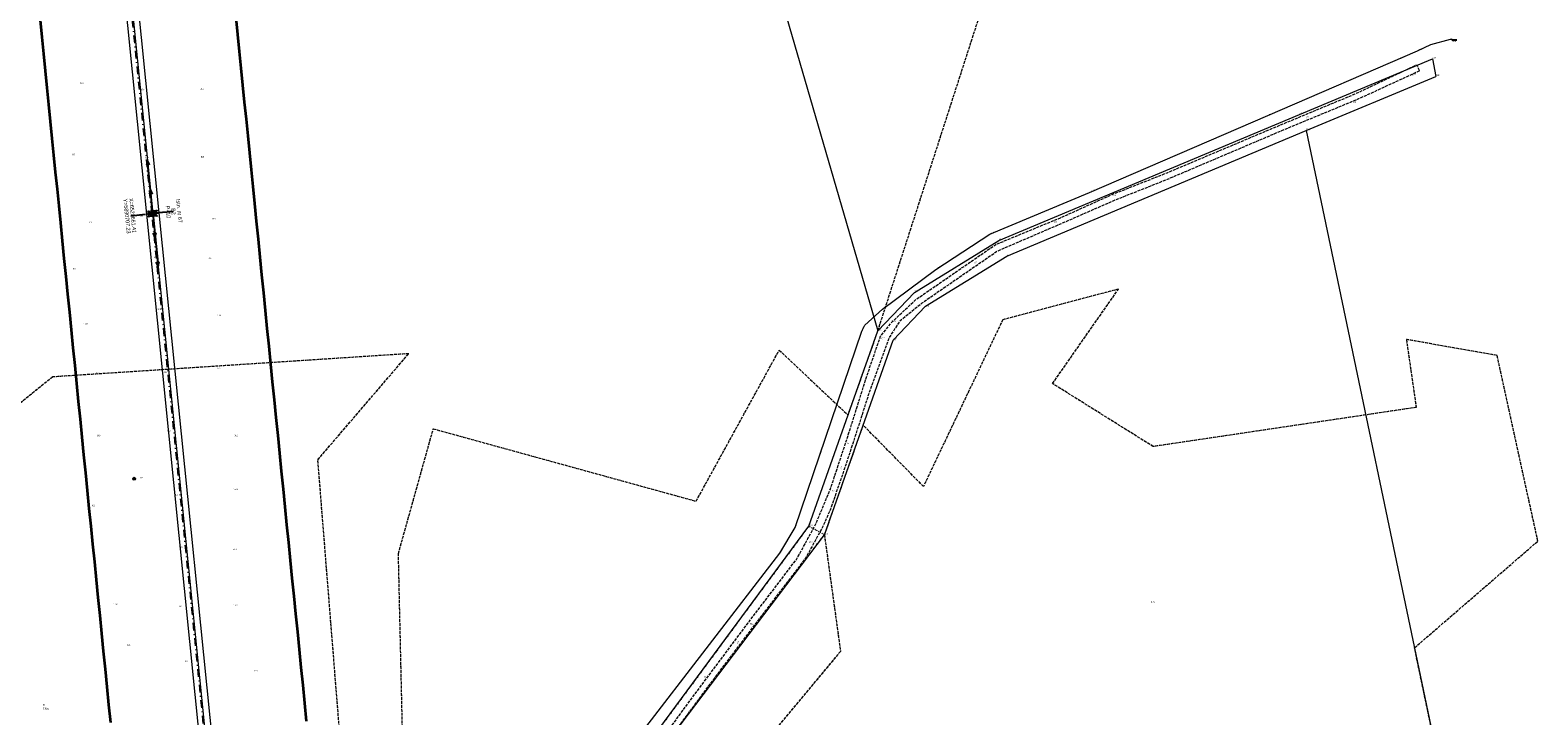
# Model space of a CAD drawing. Header units: metres. Extents: x 6524698 to 6533081, y 5883213 to 5896811.
# Tile 83 of 167: x 6528599 to 6529373, y 5890449 to 5890801. Entities that reach past the tile are written whole.
import ezdxf
from ezdxf.enums import TextEntityAlignment as Align

# ---------------------------------------------------------------- set-up
doc = ezdxf.new("R2010")
doc.units = ezdxf.units.M
doc.header["$MEASUREMENT"] = 0
for name, pattern in [('DASHDOT', [4, 2, -0.9, 0.2, -0.9]), ('mapa zasadnicza$0$1.5_0.5', [2, 1.5, -0.5]), ('mapa zasadnicza$0$219-500', [0]), ('mapa zasadnicza$0$egkk-500', [2, 1.5, -0.5]), ('mapa zasadnicza$0$egug-500', [1, 0.5, -0.5]), ('mapa zasadnicza$0$suep_wn_500', [0]), ('mapa zasadnicza$0$supp_500', [1, 0.5, -0.5])]:
    doc.linetypes.add(name, pattern=pattern)
doc.layers.get('0').update_dxf_attribs({"lineweight": 0})
doc.layers.add('@pomocnicza', color=3, linetype='Continuous', plot=False)
for name, color, linetype, lineweight in [('@Proj. słupy - blok', 1, 'Continuous', 15), ('@Proj. słupy - XY', 1, 'Continuous', 0), ('_trasa_os', 1, 'DASHDOT', 30), ('Sections span lengths and Marker Balls Plan', 7, 'Continuous', 0)]:
    doc.layers.add(name, color=color, linetype=linetype, lineweight=lineweight)
for name, color, linetype in [('@Proj. słupy - seria', 1, 'Continuous'), ('@Proj. słupy - wys.', 1, 'Continuous'), ('mapa zasadnicza$0$000 Inne (niezydentyfikowane)', 7, 'Continuous'), ('mapa zasadnicza$0$203-punkt graniczny', 7, 'Continuous'), ('mapa zasadnicza$0$203-punkt graniczny-Atr103', 7, 'Continuous'), ('mapa zasadnicza$0$203-punkt graniczny-Atr104', 7, 'Continuous'), ('mapa zasadnicza$0$209-oznaczenie konturu klasyfikacyjnego', 7, 'Continuous'), ('mapa zasadnicza$0$210-oznaczenie konturu użytku gruntowego', 7, 'Continuous'), ('mapa zasadnicza$0$211-numer działki ewidencyjnej', 7, 'Continuous'), ('mapa zasadnicza$0$217-kontur klasyfikacyjny', 7, 'Continuous'), ('mapa zasadnicza$0$218-kontur użytku gruntowego', 7, 'Continuous'), ('mapa zasadnicza$0$219-działka ewidencyjna', 7, 'Continuous'), ('mapa zasadnicza$0$jezdnia', 7, 'Continuous'), ('mapa zasadnicza$0$jezdnia-Atr17', 7, 'Continuous'), ('mapa zasadnicza$0$pikieta naturalna', 7, 'Continuous'), ('mapa zasadnicza$0$pikieta naturalna-Atr2', 7, 'Continuous'), ('mapa zasadnicza$0$pikieta sztuczna', 7, 'Continuous'), ('mapa zasadnicza$0$pikieta sztuczna-Atr2', 7, 'Continuous'), ('mapa zasadnicza$0$przewód elektroenergetyczny wysokiego napięcia', 7, 'Continuous'), ('mapa zasadnicza$0$przewód wodociągowy', 7, 'Continuous'), ('mapa zasadnicza$0$przewód wodociągowy-Atr1', 7, 'Continuous'), ('mapa zasadnicza$0$rzędna', 7, 'Continuous'), ('mapa zasadnicza$0$rzędna-Atr2', 7, 'Continuous'), ('mapa zasadnicza$0$rzędna-Atr3', 7, 'Continuous'), ('mapa zasadnicza$0$studnia zwykła', 7, 'Continuous'), ('mapa zasadnicza$0$słup przewodów napowietrznych', 7, 'Continuous')]:
    doc.layers.add(name, color=color, linetype=linetype)
doc.styles.add('mapa zasadnicza$0$STANDARD', font='Working1250', dxfattribs={"width": 0.75})
doc.styles.add('Opis', font='ARIALN.TTF')

# ---------------------------------------------------------------- blocks, each defined once
blk = doc.blocks.new('mapa zasadnicza$0$203')
at = {"linetype": 'Continuous', "lineweight": 0}
h = blk.add_hatch(color=0, dxfattribs=at)
edge = h.paths.add_edge_path()
edge.add_arc((0, 0), 0.045, 0, 360)
blk = doc.blocks.new('mapa zasadnicza$0$PW01')
at = {"linetype": 'Continuous', "lineweight": 13}
h = blk.add_hatch(color=0, dxfattribs=at)
edge = h.paths.add_edge_path()
edge.add_arc((0, 0), 0.045, 0, 360)
blk = doc.blocks.new('mapa zasadnicza$0$US13')
at = {"color": 0, "linetype": 'Continuous', "lineweight": 13}
for radius in [0.75, 0.25]:
    blk.add_circle((0, 0), radius, dxfattribs=at)
blk = doc.blocks.new('mapa zasadnicza$0$SM05')
at = {"color": 0, "linetype": 'Continuous', "lineweight": 13}
blk.add_circle((0, 0), 0.25, dxfattribs=at)
blk = doc.blocks.new('mapa zasadnicza$0$SUEP3')
at = {"color": 0, "linetype": 'Continuous'}
for p, q in [((0, 0), (12.003, 0)), ((12.003, 0), (10.003, 0.75)), ((10.003, 0.75), (11.003, 0)), ((12.003, 0), (10.003, -0.75)), ((11.003, 0), (10.003, -0.75)), ((12.003, 0), (27.003, 0)), ((27.003, 0), (25.003, 0.75)), ((25.003, 0.75), (26.003, 0)), ((27.003, 0), (25.003, -0.75)), ((26.003, 0), (25.003, -0.75))]:
    blk.add_line(p, q, dxfattribs=at)
blk = doc.blocks.new('*U2347')
at = {"layer": '@Proj. słupy - blok', "color": 0}
for points in [[(-0.51, -0.63), (-2.79, -0.28), (-0.63, 0.51)], [(0, 0), (-2.79, -0.28)], [(2.18, -1.15), (-2.18, 1.15), (-1.9, -1.56), (1.9, 1.56)]]:
    blk.add_lwpolyline(points, dxfattribs=at)
for points in [[(1.9, 1.56), (-2.18, 1.15), (-1.9, -1.56), (2.18, -1.15)], [(0.63, -0.51), (0.51, 0.63), (-0.63, 0.51), (-0.51, -0.63)]]:
    blk.add_lwpolyline(points, close=True, dxfattribs=at)
for centre, radius in [((-2.18, 1.15), 0.15), ((1.9, 1.56), 0.15), ((-2.79, -0.28), 0.05), ((-1.9, -1.56), 0.15), ((2.18, -1.15), 0.15)]:
    blk.add_circle(centre, radius, dxfattribs=at)
at = {"layer": '@Proj. słupy - seria', "color": 0, "insert": (10.94, 1.1), "char_height": 2, "attachment_point": 5, "rotation": 275.7582, "style": 'Opis', "bg_fill": 3, "box_fill_scale": 2.5, "bg_fill_color": 256, "bg_fill_transparency": 0}
blk.add_mtext_dynamic_manual_height_columns('B2', width=7, gutter_width=12.5, heights=[2.21], dxfattribs=at)
at = {"layer": '@Proj. słupy - XY', "color": 0, "linetype": 'Continuous', "insert": (-11.44, -1.15), "char_height": 2.5, "attachment_point": 5, "rotation": 275.7582, "style": 'Opis', "bg_fill": 3, "box_fill_scale": 1, "bg_fill_color": 256, "bg_fill_transparency": 0}
blk.add_mtext_dynamic_manual_height_columns('\\P', width=19.7098, gutter_width=5.34, heights=[5.63], dxfattribs=at)
at = {"layer": '@pomocnicza'}
for p, q in [((10.94, 1.1), (3.48, 0.35)), ((-10.94, -1.1), (-3.48, -0.35))]:
    blk.add_line(p, q, dxfattribs=at)
at = {"layer": '@Proj. słupy - blok', "color": 0}
for points in [[(0, 0), (2.79, 0.28), (3.58, 0.36)], [(2.79, 0.28), (0.63, -0.51), (0.51, 0.63), (2.79, 0.28)], [(3.58, 0.36), (0.51, 0.63), (0.63, -0.51), (3.58, 0.36)]]:
    blk.add_lwpolyline(points, dxfattribs=at)
for centre in [(2.79, 0.28), (3.58, 0.36)]:
    blk.add_circle(centre, 0.05, dxfattribs=at)
at = {"layer": '@Proj. słupy - seria', "color": 0, "style": 'Opis'}
blk.add_attdef('STAN', text='', height=2, rotation=275.7582, dxfattribs=at).set_placement((13.93, 1.4), align=Align.MIDDLE_CENTER)
at = {"layer": '@Proj. słupy - wys.', "color": 0, "insert": (8.16, 0.82), "char_height": 2, "attachment_point": 5, "rotation": 275.7582, "style": 'Opis'}
blk.add_mtext_dynamic_manual_height_columns('P+10', width=5.2482, gutter_width=12.5, heights=[-2.04], dxfattribs=at)
at = {"layer": '@Proj. słupy - XY', "color": 0, "linetype": 'Continuous', "style": 'Opis'}
for tag, p in [('Y', (-12.93, -1.3)), ('X', (-9.95, -1))]:
    blk.add_attdef(tag, text='', height=2, rotation=275.7582, dxfattribs=at).set_placement(p, align=Align.MIDDLE_CENTER)

msp = doc.modelspace()

# ---------------------------------------------------------------- linework, layer by layer
at = {"layer": '_trasa_os', "linetype": 'DASHDOT', "ltscale": 2}
msp.add_lwpolyline([(6528782.648, 5889143.114), (6528759.048, 5889475.999), (6528740.683, 5889736.085), (6528715.689, 5890092.615), (6528697.481, 5890349.859), (6528661.411, 5890707.234), (6528627.314, 5891045.607), (6528605.382, 5891384.858), (6528589.986, 5891744.689), (6528580.198, 5892007.978)], dxfattribs=at)
at = {"layer": 'mapa zasadnicza$0$000 Inne (niezydentyfikowane)', "color": 7, "linetype": 'Continuous', "lineweight": 35, "flags": 128}
for points in [[(6528640.135, 5890445.842), (6528639.217, 5890455.007), (6528638.299, 5890464.173), (6528637.382, 5890473.338), (6528636.464, 5890482.503), (6528635.546, 5890491.668), (6528634.629, 5890500.834), (6528633.711, 5890509.999), (6528632.793, 5890519.164), (6528631.876, 5890528.33), (6528630.958, 5890537.495), (6528630.04, 5890546.66), (6528629.123, 5890555.825), (6528628.205, 5890564.991), (6528627.287, 5890574.156), (6528626.37, 5890583.321), (6528625.452, 5890592.486), (6528624.534, 5890601.652), (6528623.617, 5890610.817), (6528622.699, 5890619.982), (6528621.781, 5890629.147), (6528620.864, 5890638.313), (6528619.946, 5890647.478), (6528619.029, 5890656.643), (6528618.111, 5890665.809), (6528617.193, 5890674.974), (6528616.276, 5890684.139), (6528615.358, 5890693.304), (6528614.44, 5890702.47), (6528613.572, 5890711.152), (6528612.704, 5890719.828), (6528611.837, 5890728.505), (6528610.969, 5890737.181), (6528610.101, 5890745.857), (6528609.234, 5890754.534), (6528608.366, 5890763.21), (6528607.499, 5890771.887), (6528606.631, 5890780.563), (6528605.763, 5890789.239), (6528604.896, 5890797.916), (6528604.028, 5890806.592)], [(6528704.399, 5890807.866), (6528705.267, 5890799.19), (6528706.135, 5890790.513), (6528707.002, 5890781.837), (6528707.87, 5890773.16), (6528708.738, 5890764.484), (6528709.605, 5890755.808), (6528710.473, 5890747.131), (6528711.34, 5890738.455), (6528712.208, 5890729.779), (6528713.076, 5890721.102), (6528713.943, 5890712.432), (6528714.86, 5890703.267), (6528715.778, 5890694.102), (6528716.696, 5890684.936), (6528717.613, 5890675.771), (6528718.531, 5890666.606), (6528719.449, 5890657.441), (6528720.366, 5890648.275), (6528721.284, 5890639.11), (6528722.202, 5890629.945), (6528723.119, 5890620.779), (6528724.037, 5890611.614), (6528724.955, 5890602.449), (6528725.872, 5890593.284), (6528726.79, 5890584.118), (6528727.708, 5890574.953), (6528728.625, 5890565.788), (6528729.543, 5890556.623), (6528730.461, 5890547.457), (6528731.378, 5890538.292), (6528732.296, 5890529.127), (6528733.214, 5890519.962), (6528734.131, 5890510.796), (6528735.049, 5890501.631), (6528735.967, 5890492.466), (6528736.884, 5890483.3), (6528737.802, 5890474.135), (6528738.719, 5890464.97), (6528739.637, 5890455.805), (6528740.555, 5890446.639)]]:
    msp.add_lwpolyline(points, dxfattribs=at)
at = {"layer": 'mapa zasadnicza$0$217-kontur klasyfikacyjny', "color": 92, "linetype": 'mapa zasadnicza$0$egkk-500', "lineweight": 18, "flags": 128}
for points in [[(6529034.16, 5890647.06), (6529111.23, 5890885.75)], [(6529157.73, 5890668.46), (6529098.26, 5890652.7)], [(6529123.87, 5890619.94), (6529157.73, 5890668.46)], [(6529098.26, 5890652.7), (6529057.57, 5890567.11)], [(6529018.82, 5890603.7), (6529034.16, 5890647.06)], [(6529352.22, 5890634.36), (6529305.6, 5890642.58)], [(6529305.6, 5890642.58), (6529310.68, 5890607.7)], [(6528793.17, 5890635.29), (6528610.31, 5890623.36)], [(6528746.51, 5890580.85), (6528793.17, 5890635.29)], [(6528940.8, 5890559.53), (6528983.48, 5890637.14)], [(6528983.48, 5890637.14), (6529018.82, 5890603.7)], [(6529373.14, 5890539), (6529352.22, 5890634.36)], [(6528610.31, 5890623.36), (6528460.96, 5890502.8)], [(6529175.55, 5890587.6), (6529123.87, 5890619.94)], [(6529310.68, 5890607.7), (6529175.55, 5890587.6)], [(6528787.89, 5890532.64), (6528805.8, 5890596.72)], [(6528805.8, 5890596.72), (6528940.8, 5890559.53)], [(6529026.56, 5890598.59), (6529006.66, 5890542.34)], [(6529057.57, 5890567.11), (6529026.56, 5890598.59)], [(6528773.58, 5890241.95), (6528746.51, 5890580.85)], [(6529006.66, 5890542.34), (6529014.95, 5890482.42)], [(6529309.81, 5890484.26), (6529373.14, 5890539)], [(6528793.89, 5890269.46), (6528787.89, 5890532.64)], [(6529014.95, 5890482.42), (6528860.84, 5890297.78)], [(6529325.96, 5890407.13), (6529309.81, 5890484.26)]]:
    msp.add_lwpolyline(points, dxfattribs=at)
at = {"layer": 'mapa zasadnicza$0$218-kontur użytku gruntowego', "color": 3, "linetype": 'mapa zasadnicza$0$egug-500', "lineweight": 18, "flags": 128}
for points in [[(6529034.16, 5890647.06), (6529111.23, 5890885.75)], [(6529157.73, 5890668.46), (6529098.26, 5890652.7)], [(6529123.87, 5890619.94), (6529157.73, 5890668.46)], [(6529098.26, 5890652.7), (6529057.57, 5890567.11)], [(6529018.82, 5890603.7), (6529034.16, 5890647.06)], [(6529352.22, 5890634.36), (6529305.6, 5890642.58)], [(6529305.6, 5890642.58), (6529310.68, 5890607.7)], [(6528793.17, 5890635.29), (6528610.31, 5890623.36)], [(6528746.51, 5890580.85), (6528793.17, 5890635.29)], [(6528940.8, 5890559.53), (6528983.48, 5890637.14)], [(6528983.48, 5890637.14), (6529018.82, 5890603.7)], [(6529373.14, 5890539), (6529352.22, 5890634.36)], [(6528610.31, 5890623.36), (6528460.96, 5890502.8)], [(6529175.55, 5890587.6), (6529123.87, 5890619.94)], [(6529310.68, 5890607.7), (6529175.55, 5890587.6)], [(6528787.89, 5890532.64), (6528805.8, 5890596.72)], [(6528805.8, 5890596.72), (6528940.8, 5890559.53)], [(6529026.56, 5890598.59), (6529006.66, 5890542.34)], [(6529057.57, 5890567.11), (6529026.56, 5890598.59)], [(6528773.58, 5890241.95), (6528746.51, 5890580.85)], [(6528793.88, 5890261.62), (6529006.66, 5890542.34)], [(6528998.64, 5890546.66), (6528793.89, 5890269.46)], [(6529006.66, 5890542.34), (6528998.64, 5890546.66)], [(6529006.66, 5890542.34), (6529014.95, 5890482.42)], [(6529309.81, 5890484.26), (6529373.14, 5890539)], [(6528793.89, 5890269.46), (6528787.89, 5890532.64)], [(6529014.95, 5890482.42), (6528860.84, 5890297.78)], [(6529325.96, 5890407.13), (6529309.81, 5890484.26)]]:
    msp.add_lwpolyline(points, dxfattribs=at)
at = {"layer": 'mapa zasadnicza$0$219-działka ewidencyjna', "color": 7, "linetype": 'mapa zasadnicza$0$219-500', "lineweight": 18, "flags": 128}
for points in [[(6528912.48, 5891065.34), (6529034.16, 5890647.06)], [(6529250.71, 5890758.13), (6529319.05, 5890786.74)], [(6529319.05, 5890786.74), (6529320.78, 5890777.71)], [(6529254.19, 5890749.83), (6529320.78, 5890777.71)], [(6529096.26, 5890693.46), (6529250.71, 5890758.13)], [(6529100.39, 5890685.43), (6529254.19, 5890749.83)], [(6529254.19, 5890749.83), (6529325.96, 5890407.13)], [(6529052.95, 5890666.66), (6529096.26, 5890693.46)], [(6529058.66, 5890659.61), (6529100.39, 5890685.43)], [(6529034.16, 5890647.06), (6529052.95, 5890666.66)], [(6529042, 5890642.23), (6529058.66, 5890659.61)], [(6528998.64, 5890546.66), (6529034.16, 5890647.06)], [(6529006.66, 5890542.34), (6529042, 5890642.23)], [(6528739.56, 5890195.9), (6528998.64, 5890546.66)], [(6528741.89, 5890193.04), (6529006.66, 5890542.34)]]:
    msp.add_lwpolyline(points, dxfattribs=at)
at = {"layer": 'mapa zasadnicza$0$jezdnia', "color": 7, "linetype": 'mapa zasadnicza$0$1.5_0.5', "lineweight": 18, "flags": 128}
msp.add_lwpolyline([(6528719.37, 5890165.4), (6528716.92, 5890167.22), (6528714.05, 5890173.15), (6528708.43, 5890173), (6528707.89, 5890177.02), (6528718.55, 5890177.11), (6528726.93, 5890178.9), (6528739.33, 5890193.28), (6528764.57, 5890228.01), (6528785.97, 5890256.94), (6528803.05, 5890279.03), (6528834.34, 5890319.46), (6528857.95, 5890350.4), (6528886.08, 5890387.53), (6528912.38, 5890422.83), (6528947.28, 5890470.03), (6528968.04, 5890497.74), (6528992.3, 5890529.59), (6528998.26, 5890540.31), (6529002.32, 5890547.98), (6529009.74, 5890565.71), (6529017.78, 5890589.91), (6529028.56, 5890623.94), (6529035.46, 5890644.22), (6529041.22, 5890651.33), (6529053.3, 5890662.83), (6529094.68, 5890691.37), (6529127.9, 5890705.08), (6529154.31, 5890716.98), (6529182.8, 5890728.24), (6529240.26, 5890752.5), (6529280.06, 5890769.02), (6529311.01, 5890783.71), (6529312.32, 5890780.49), (6529281.49, 5890766.3), (6529241.39, 5890749.68), (6529182.76, 5890724.74), (6529155.57, 5890713.94), (6529128.6, 5890702.15), (6529095.62, 5890687.95), (6529056.81, 5890661.2), (6529045.35, 5890651.94), (6529039.89, 5890643.52), (6529030.47, 5890617.8), (6529022.27, 5890592.25), (6529016.11, 5890573.61), (6529009.79, 5890555.43), (6529005.89, 5890546.49), (6528997.06, 5890530.3), (6528972.93, 5890498.81), (6528962.66, 5890485.23), (6528949.66, 5890468.05), (6528914.97, 5890421.32), (6528888.69, 5890385.63), (6528860.69, 5890349.22), (6528837.21, 5890318.02), (6528806.05, 5890277.49), (6528788.57, 5890254.94), (6528767.18, 5890226.89), (6528745.72, 5890195.95), (6528741.18, 5890191.53)], close=True, dxfattribs=at)
at = {"layer": 'mapa zasadnicza$0$przewód elektroenergetyczny wysokiego napięcia', "color": 1, "linetype": 'mapa zasadnicza$0$suep_wn_500', "lineweight": 18, "flags": 128}
for points in [[(6528627.69, 5891045.87), (6528661.7, 5890707.25)], [(6528661.7, 5890707.25), (6528697.67, 5890349.86)]]:
    msp.add_lwpolyline(points, dxfattribs=at)
at = {"layer": 'mapa zasadnicza$0$przewód wodociągowy', "color": 5, "linetype": 'Continuous', "lineweight": 18, "flags": 128}
msp.add_lwpolyline([(6528911.61, 5890439.05), (6528983.81, 5890532.9), (6528991.67, 5890546.04), (6529025.83, 5890646.85), (6529027.5, 5890650.02), (6529036.45, 5890658.09), (6529063.84, 5890678.46), (6529091.59, 5890696.67), (6529142.88, 5890718.12), (6529234.45, 5890757.63), (6529311.41, 5890790.83), (6529318.12, 5890794.13), (6529328.34, 5890796.76), (6529328.62, 5890796.81), (6529328.93, 5890796.87)], dxfattribs=at)
at = {"layer": 'mapa zasadnicza$0$rzędna-Atr2', "color": 7, "flags": 128}
msp.add_lwpolyline([(6529328.62, 5890796.81), (6529329.12, 5890796.43), (6529331.588, 5890796.43)], dxfattribs=at)
at = {"layer": 'mapa zasadnicza$0$słup przewodów napowietrznych', "color": 7, "linetype": 'mapa zasadnicza$0$supp_500', "lineweight": 18, "flags": 128}
for points in [[(6528663.84, 5890706.06), (6528659.69, 5890705.72), (6528659.55, 5890708.38), (6528663.72, 5890708.77)], [(6528663.84, 5890706.06), (6528659.55, 5890708.38)], [(6528659.69, 5890705.72), (6528663.72, 5890708.77)], [(6528663.84, 5890706.06), (6528663.72, 5890708.77)]]:
    msp.add_lwpolyline(points, dxfattribs=at)

# ---------------------------------------------------------------- block references
at = {"layer": 'mapa zasadnicza$0$203-punkt graniczny', "color": 7, "linetype": 'Continuous', "lineweight": 18}
for p in [(6529319.05, 5890786.74), (6529320.78, 5890777.71), (6529250.71, 5890758.13), (6529254.19, 5890749.83), (6529096.26, 5890693.46), (6529100.39, 5890685.43), (6529052.95, 5890666.66), (6529058.66, 5890659.61), (6529034.16, 5890647.06), (6529042, 5890642.23), (6528998.64, 5890546.66), (6529006.66, 5890542.34)]:
    msp.add_blockref('mapa zasadnicza$0$203', p, dxfattribs=at)
at = {"layer": 'mapa zasadnicza$0$pikieta naturalna', "color": 7, "linetype": 'Continuous', "lineweight": 13}
for p in [(6528623.28, 5890774.49), (6528654.69, 5890771.2), (6528685.25, 5890771.45), (6529277.87, 5890764.81), (6528618.98, 5890737.88), (6528657.04, 5890736.22), (6528685.57, 5890736.62), (6529154.31, 5890716.98), (6528659.68, 5890707.53), (6528691.48, 5890704.76), (6528627.9, 5890702.91), (6529122.97, 5890702.78), (6528661.74, 5890684.22), (6528689.35, 5890684.46), (6528619.42, 5890679.06), (6528663.34, 5890658.34), (6528625.96, 5890650.75), (6528693.8, 5890655.14), (6529036.14, 5890644.05), (6528666.23, 5890626.1), (6528693.75, 5890627.81), (6528631.55, 5890625.52), (6528668.1, 5890595.77), (6528632.04, 5890593.52), (6528702.74, 5890593.57), (6529018.49, 5890590.03), (6528653.94, 5890571.11), (6528702.98, 5890565.88), (6529010.6, 5890565.79), (6528629.47, 5890557.56), (6528671.73, 5890562.97), (6528674.49, 5890536.27), (6528702.17, 5890534.97), (6528999.15, 5890540.24), (6528641.39, 5890506.99), (6528674.32, 5890505.77), (6528703.01, 5890506.48), (6528968.63, 5890497.88), (6528647.8, 5890486.05), (6528676.85, 5890477.57), (6528712.98, 5890472.71), (6528947.63, 5890469.73)]:
    msp.add_blockref('mapa zasadnicza$0$PW01', p, dxfattribs=at)
at = {"layer": 'mapa zasadnicza$0$pikieta sztuczna', "color": 7, "linetype": 'Continuous', "lineweight": 13}
msp.add_blockref('mapa zasadnicza$0$PW01', (6529312.21, 5890780.49), dxfattribs=at)
at = {"layer": 'mapa zasadnicza$0$przewód elektroenergetyczny wysokiego napięcia', "color": 1, "linetype": 'Continuous', "lineweight": 18}
for rotation in [95.73500000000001, 275.747]:
    msp.add_blockref('mapa zasadnicza$0$SUEP3', (6528661.7, 5890707.25), dxfattribs=dict(at, rotation=rotation))
at = {"layer": 'mapa zasadnicza$0$rzędna', "color": 5, "linetype": 'Continuous', "lineweight": 18}
for p in [(6529328.62, 5890796.81), (6529311.41, 5890790.83), (6529234.45, 5890757.63), (6529142.88, 5890718.12), (6529091.59, 5890696.67), (6529063.84, 5890678.46), (6529036.45, 5890658.09), (6529025.83, 5890646.85), (6528991.67, 5890546.04), (6528983.81, 5890532.9)]:
    msp.add_blockref('mapa zasadnicza$0$PW01', p, dxfattribs=at)
at = {"layer": 'mapa zasadnicza$0$studnia zwykła', "color": 5, "linetype": 'Continuous', "lineweight": 18}
msp.add_blockref('mapa zasadnicza$0$US13', (6528652.15, 5890571.08), dxfattribs=at)
at = {"layer": 'mapa zasadnicza$0$słup przewodów napowietrznych', "color": 7, "linetype": 'Continuous', "lineweight": 18}
for p in [(6528659.55, 5890708.38), (6528659.69, 5890705.72), (6528663.72, 5890708.77), (6528663.84, 5890706.06)]:
    msp.add_blockref('mapa zasadnicza$0$SM05', p, dxfattribs=at)

# ---------------------------------------------------------------- texts
at = {"layer": 'mapa zasadnicza$0$203-punkt graniczny-Atr103', "color": 7, "style": 'mapa zasadnicza$0$STANDARD', "width": 0.667}
for s, p in [('5338', (6529319.05, 5890786.74)), ('5339', (6529320.78, 5890777.71)), ('5334', (6529250.71, 5890758.13)), ('5335', (6529254.19, 5890749.83)), ('5324', (6529096.26, 5890693.46)), ('5323', (6529052.95, 5890666.66)), ('5320', (6529034.16, 5890647.06)), ('5319', (6528998.64, 5890546.66))]:
    msp.add_text(s, height=0.75, dxfattribs=at).set_placement(p, align=Align.BOTTOM_LEFT)
at = {"layer": 'mapa zasadnicza$0$203-punkt graniczny-Atr104', "color": 7, "style": 'mapa zasadnicza$0$STANDARD', "width": 0.667}
for s, p in [('3997', (6529100.39, 5890685.43)), ('3989', (6529058.66, 5890659.61)), ('3986', (6529042, 5890642.23)), ('3970', (6529006.66, 5890542.34))]:
    msp.add_text(s, height=0.75, dxfattribs=at).set_placement(p)
at = {"layer": 'mapa zasadnicza$0$209-oznaczenie konturu klasyfikacyjnego', "color": 3, "linetype": 'Continuous', "lineweight": 18, "style": 'mapa zasadnicza$0$STANDARD', "width": 0.79}
msp.add_text('RIVa', height=1, dxfattribs=at).set_placement((6528605.25, 5890453.49), align=Align.TOP_LEFT)
at = {"layer": 'mapa zasadnicza$0$210-oznaczenie konturu użytku gruntowego', "color": 3, "linetype": 'Continuous', "lineweight": 18, "style": 'mapa zasadnicza$0$STANDARD', "width": 0.79}
msp.add_text('R', height=1, dxfattribs=at).set_placement((6528605.25, 5890454.39))
at = {"layer": 'mapa zasadnicza$0$211-numer działki ewidencyjnej', "color": 7, "linetype": 'Continuous', "lineweight": 18, "style": 'mapa zasadnicza$0$STANDARD', "width": 0.79}
for s, p in [('176', (6529041.13, 5890651.5)), ('177', (6529174.44, 5890507.33))]:
    msp.add_text(s, height=1, dxfattribs=at).set_placement(p)
at = {"layer": 'mapa zasadnicza$0$jezdnia-Atr17', "color": 7, "style": 'mapa zasadnicza$0$STANDARD', "width": 0.667}
for rotation, p in [(22.542, (6529254.33, 5890756.21)), (34.594, (6529083.98, 5890681.64)), (71.621, (6529015.17, 5890575.97)), (53.16, (6528961.88, 5890486.33))]:
    msp.add_text('j.zw.', height=0.75, rotation=rotation, dxfattribs=at).set_placement(p)
at = {"layer": 'mapa zasadnicza$0$pikieta naturalna-Atr2', "color": 7, "style": 'mapa zasadnicza$0$STANDARD', "width": 0.667}
for s, p in [('86.9', (6528624.43, 5890773.86)), ('85.4', (6528655.72, 5890770.59)), ('85.2', (6528686.18, 5890770.79)), ('82.1', (6529278.23, 5890764.21)), ('86.5', (6528620.24, 5890737.23)), ('85.3', (6528658.03, 5890735.56)), ('85.0', (6528686.37, 5890735.98)), ('85.8', (6528628.96, 5890702.36)), ('85.5', (6528655.11, 5890705.68)), ('84.9', (6528692.28, 5890704.23)), ('83.9', (6529124.63, 5890702.61)), ('84.9', (6528662.42, 5890684.42)), ('84.5', (6528690.29, 5890683.89)), ('85.7', (6528620.64, 5890678.58)), ('84.2', (6528664.25, 5890657.8)), ('84.8', (6528626.9, 5890650.19)), ('83.9', (6528694.99, 5890654.6)), ('86.0', (6529036.09, 5890642.74)), ('84.2', (6528632.62, 5890625.12)), ('83.4', (6528667.39, 5890625.41)), ('83.3', (6528694.88, 5890627.41)), ('83.2', (6528669.2, 5890595.27)), ('83.8', (6528633.14, 5890592.87)), ('83.2', (6528703.66, 5890592.92)), ('86.7', (6529018.45, 5890588.92)), ('83.3', (6528655.11, 5890571.22)), ('83.3', (6528703.73, 5890565.3)), ('87.1', (6529010.74, 5890564.6)), ('82.9', (6528630.53, 5890556.95)), ('83.2', (6528672.84, 5890562.45)), ('83.5', (6528675.4, 5890535.54)), ('83.8', (6528703.03, 5890534.46)), ('87.5', (6528998.9, 5890538.13)), ('84.0', (6528642.26, 5890506.17)), ('84.5', (6528675.35, 5890505.15)), ('84.4', (6528703.82, 5890505.86)), ('88.4', (6528968.55, 5890496.19)), ('84.6', (6528648.52, 5890485.39)), ('84.8', (6528677.99, 5890476.94)), ('84.6', (6528713.78, 5890472.12)), ('89.1', (6528944.98, 5890468.95))]:
    msp.add_text(s, height=0.75, dxfattribs=at).set_placement(p)
msp.add_text('83.6', height=0.75, dxfattribs=at).set_placement((6529154.74, 5890716.66), align=Align.MIDDLE_LEFT)
at = {"layer": 'mapa zasadnicza$0$pikieta sztuczna-Atr2', "color": 7, "style": 'mapa zasadnicza$0$STANDARD', "width": 0.667}
msp.add_text('80.98', height=0.75, rotation=24.715, dxfattribs=at).set_placement((6529308.41, 5890778.69), align=Align.TOP_LEFT)
at = {"layer": 'mapa zasadnicza$0$przewód wodociągowy-Atr1', "color": 5, "style": 'mapa zasadnicza$0$STANDARD', "width": 0.667}
for rotation, p in [(23.335, (6529301.77, 5890786.67)), (71.281, (6529004.27, 5890583.23))]:
    msp.add_text('wo110', height=0.75, rotation=rotation, dxfattribs=at).set_placement(p, align=Align.MIDDLE_LEFT)
at = {"layer": 'mapa zasadnicza$0$rzędna-Atr2', "color": 5, "style": 'mapa zasadnicza$0$STANDARD', "width": 0.667}
for s, rotation, p in [('78.55', 26.188, (6529311.9, 5890791.07)), ('81.31', 23.335, (6529235.06, 5890757.89)), ('81.77', 23.339, (6529143.82, 5890718.53)), ('82.46', 22.695, (6529092.15, 5890696.9)), ('82.74', 33.273, (6529064.21, 5890678.7)), ('83.50', 36.638, (6529037.11, 5890658.58)), ('83.74', 62.219, (6529026.03, 5890647.22)), ('85.93', 71.281, (6528991.86, 5890546.6)), ('86.27', 59.113, (6528984.04, 5890533.29))]:
    msp.add_text(s, height=0.75, rotation=rotation, dxfattribs=at).set_placement(p, align=Align.MIDDLE_LEFT)
at = {"layer": 'mapa zasadnicza$0$rzędna-Atr3', "color": 5, "style": 'mapa zasadnicza$0$STANDARD', "width": 0.667}
msp.add_text('78.96', height=0.75, dxfattribs=at).set_placement((6529329.12, 5890795.162), align=Align.BOTTOM_LEFT)

# ---------------------------------------------------------------- next in the draw order: block references
msp.add_blockref('*U2347', (6528661.412, 5890707.234)).add_auto_attribs({'STAN': 'Istn. nr 67', 'Y': 'Y=5890707.23', 'X': 'X=6528661.41'})

# ---------------------------------------------------------------- next in the draw order: linework, layer by layer
at = {"layer": 'Sections span lengths and Marker Balls Plan', "color": 1, "flags": 128}
for points in [[(6528779.855, 5889142.917), (6528756.255, 5889475.801), (6528737.89, 5889735.889), (6528712.896, 5890092.418), (6528694.691, 5890349.62), (6528658.626, 5890706.953), (6528624.524, 5891045.376), (6528602.586, 5891384.708), (6528587.188, 5891744.577), (6528577.92, 5892006.949)], [(6528786.24, 5889143.367), (6528762.639, 5889476.253), (6528744.275, 5889736.338), (6528719.28, 5890092.868), (6528701.068, 5890350.167), (6528664.993, 5890707.595), (6528630.902, 5891045.904), (6528608.977, 5891385.052), (6528593.583, 5891744.832), (6528583.388, 5892009.419)]]:
    msp.add_lwpolyline(points, dxfattribs=at)

doc.saveas('drawing.dxf')
